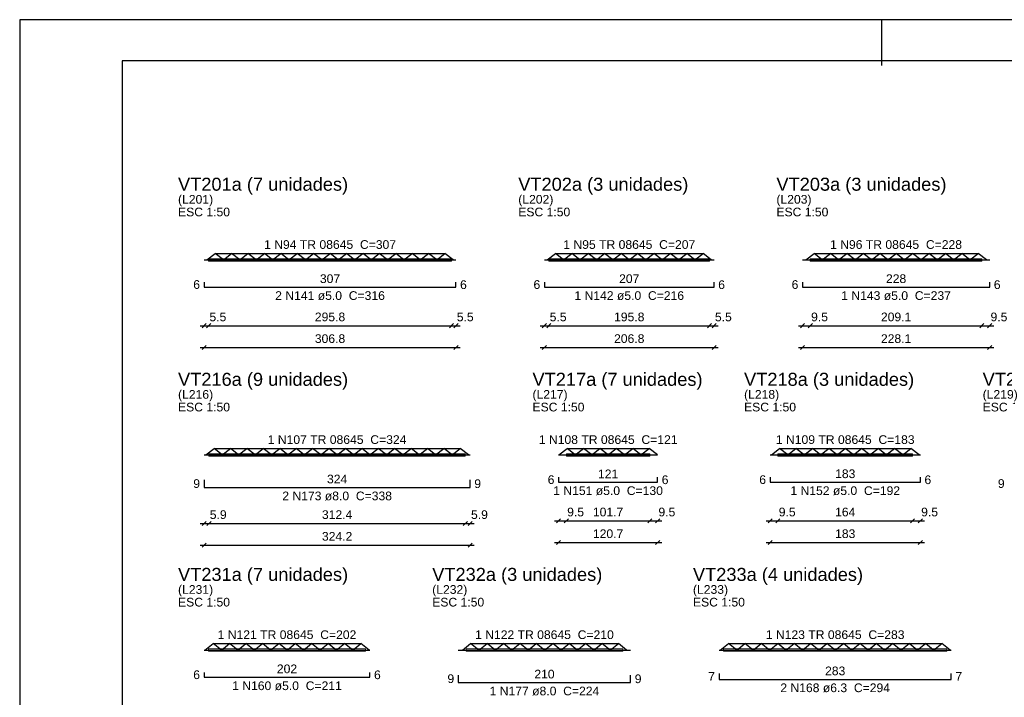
# Model space of a CAD drawing. Header units: millimetres. Extents: x 0 to 119, y 0 to 84.
# Tile 9 of 23: x 0 to 24, y 68 to 84. Entities that reach past the tile are written whole.
import ezdxf

# ---------------------------------------------------------------- set-up
doc = ezdxf.new("R2010")
doc.units = ezdxf.units.MM
doc.header["$MEASUREMENT"] = 0
doc.linetypes.add('NULL', pattern=[0])
doc.layers.get('0').update_dxf_attribs({"lineweight": 18})
for name, color, linetype, lineweight in [('Descrição da armadura', 7, 'Continuous', 0), ('DT-Armadura positiva', 2, 'Continuous', 30), ('DT-Cotas', 9, 'Continuous', 5), ('DT-Forma', 5, 'Continuous', 5), ('DT-Título', 3, 'Continuous', 20), ('Textos armaduras', 7, 'Continuous', 0)]:
    doc.layers.add(name, color=color, linetype=linetype, lineweight=lineweight)
doc.layers.add('SEDUC_MARF', color=1, linetype='Continuous')
doc.layers.add('SEDUC_MARGG', color=7, linetype='Continuous')
doc.styles.add('Arial', font='txt')
doc.dimstyles.new('UM_50.000000', dxfattribs={"dimtxt": 0.18, "dimasz": 0.1, "dimexe": 0.1, "dimexo": 0.2, "dimgap": 0, "dimtad": 1, "dimtih": 1, "dimtoh": 1, "dimdec": 1, "dimlfac": 50, "dimzin": 0, "dimdsep": 46, "dimtxsty": 'Standard', "dimcen": 0.09, "dimdle": 0.1, "dimadec": 1, "dimazin": 2, "dimtfac": 1, "dimtdec": 4, "dimtofl": 0, "dimtmove": 0, "dimatfit": 3, "dimfxl": 1, "dimtolj": 1, "dimarcsym": 0})

# ---------------------------------------------------------------- blocks, each defined once
blk = doc.blocks.new('_Oblique')
at = {"color": 0, "linetype": 'ByBlock', "lineweight": -2}
blk.add_line((-0.5, -0.5), (0.5, 0.5), dxfattribs=at)
blk = doc.blocks.new('*D6')
at = {"layer": 'Defpoints', "color": 0}
for p in [(4.494, 76.114), (10.631, 76.114), (10.631, 76.114)]:
    blk.add_point(p, dxfattribs=at)
at = {"layer": 'DT-Cotas', "color": 0, "lineweight": -2}
blk.add_line((4.394, 76.114), (10.731, 76.114), dxfattribs=at)
at = {"layer": 'DT-Cotas', "color": 0, "lineweight": -2, "xscale": 0.1, "yscale": 0.1, "zscale": 0.1, "rotation": 180}
blk.add_blockref('_Oblique', (4.494, 76.114), dxfattribs=at)
at = {"layer": 'DT-Cotas', "color": 0, "lineweight": -2, "xscale": 0.1, "yscale": 0.1, "zscale": 0.1}
blk.add_blockref('_Oblique', (10.631, 76.114), dxfattribs=at)
at = {"layer": 'DT-Cotas', "color": 7, "insert": (7.562, 76.326), "char_height": 0.2118, "attachment_point": 5, "rotation": 0.0057, "style": 'Arial'}
blk.add_mtext('\\A1;306.8', dxfattribs=at)
blk = doc.blocks.new('*D7')
at = {"layer": 'Defpoints', "color": 0}
for p in [(4.494, 76.643), (4.604, 76.643), (4.604, 76.643)]:
    blk.add_point(p, dxfattribs=at)
at = {"layer": 'DT-Cotas', "color": 0, "lineweight": -2}
blk.add_line((4.394, 76.643), (4.704, 76.643), dxfattribs=at)
at = {"layer": 'DT-Cotas', "color": 0, "lineweight": -2, "xscale": 0.1, "yscale": 0.1, "zscale": 0.1, "rotation": 180}
blk.add_blockref('_Oblique', (4.494, 76.643), dxfattribs=at)
at = {"layer": 'DT-Cotas', "color": 0, "lineweight": -2, "xscale": 0.1, "yscale": 0.1, "zscale": 0.1}
blk.add_blockref('_Oblique', (4.604, 76.643), dxfattribs=at)
at = {"layer": 'DT-Cotas', "color": 7, "insert": (4.829, 76.855), "char_height": 0.2118, "attachment_point": 5, "rotation": 0.0057, "style": 'Arial'}
blk.add_mtext('\\A1;5.5', dxfattribs=at)
blk = doc.blocks.new('*D8')
at = {"layer": 'Defpoints', "color": 0}
for p in [(4.604, 76.643), (10.521, 76.643), (10.521, 76.643)]:
    blk.add_point(p, dxfattribs=at)
at = {"layer": 'DT-Cotas', "color": 0, "lineweight": -2}
blk.add_line((4.504, 76.643), (10.621, 76.643), dxfattribs=at)
at = {"layer": 'DT-Cotas', "color": 0, "lineweight": -2, "xscale": 0.1, "yscale": 0.1, "zscale": 0.1, "rotation": 180}
blk.add_blockref('_Oblique', (4.604, 76.643), dxfattribs=at)
at = {"layer": 'DT-Cotas', "color": 0, "lineweight": -2, "xscale": 0.1, "yscale": 0.1, "zscale": 0.1}
blk.add_blockref('_Oblique', (10.521, 76.643), dxfattribs=at)
at = {"layer": 'DT-Cotas', "color": 7, "insert": (7.562, 76.855), "char_height": 0.2118, "attachment_point": 5, "rotation": 0.0057, "style": 'Arial'}
blk.add_mtext('\\A1;295.8', dxfattribs=at)
blk = doc.blocks.new('*D9')
at = {"layer": 'Defpoints', "color": 0}
for p in [(10.521, 76.643), (10.631, 76.643), (10.631, 76.643)]:
    blk.add_point(p, dxfattribs=at)
at = {"layer": 'DT-Cotas', "color": 0, "lineweight": -2}
blk.add_line((10.421, 76.643), (10.731, 76.643), dxfattribs=at)
at = {"layer": 'DT-Cotas', "color": 0, "lineweight": -2, "xscale": 0.1, "yscale": 0.1, "zscale": 0.1, "rotation": 180}
blk.add_blockref('_Oblique', (10.521, 76.643), dxfattribs=at)
at = {"layer": 'DT-Cotas', "color": 0, "lineweight": -2, "xscale": 0.1, "yscale": 0.1, "zscale": 0.1}
blk.add_blockref('_Oblique', (10.631, 76.643), dxfattribs=at)
at = {"layer": 'DT-Cotas', "color": 7, "insert": (10.856, 76.855), "char_height": 0.2118, "attachment_point": 5, "rotation": 0.0057, "style": 'Arial'}
blk.add_mtext('\\A1;5.5', dxfattribs=at)
blk = doc.blocks.new('*D10')
at = {"layer": 'Defpoints', "color": 0}
for p in [(12.784, 76.114), (16.921, 76.114), (16.921, 76.114)]:
    blk.add_point(p, dxfattribs=at)
at = {"layer": 'DT-Cotas', "color": 0, "lineweight": -2}
blk.add_line((12.684, 76.114), (17.021, 76.114), dxfattribs=at)
at = {"layer": 'DT-Cotas', "color": 0, "lineweight": -2, "xscale": 0.1, "yscale": 0.1, "zscale": 0.1, "rotation": 180}
blk.add_blockref('_Oblique', (12.784, 76.114), dxfattribs=at)
at = {"layer": 'DT-Cotas', "color": 0, "lineweight": -2, "xscale": 0.1, "yscale": 0.1, "zscale": 0.1}
blk.add_blockref('_Oblique', (16.921, 76.114), dxfattribs=at)
at = {"layer": 'DT-Cotas', "color": 7, "insert": (14.853, 76.326), "char_height": 0.2118, "attachment_point": 5, "rotation": 0.0057, "style": 'Arial'}
blk.add_mtext('\\A1;206.8', dxfattribs=at)
blk = doc.blocks.new('*D11')
at = {"layer": 'Defpoints', "color": 0}
for p in [(12.784, 76.643), (12.894, 76.643), (12.894, 76.643)]:
    blk.add_point(p, dxfattribs=at)
at = {"layer": 'DT-Cotas', "color": 0, "lineweight": -2}
blk.add_line((12.684, 76.643), (12.994, 76.643), dxfattribs=at)
at = {"layer": 'DT-Cotas', "color": 0, "lineweight": -2, "xscale": 0.1, "yscale": 0.1, "zscale": 0.1, "rotation": 180}
blk.add_blockref('_Oblique', (12.784, 76.643), dxfattribs=at)
at = {"layer": 'DT-Cotas', "color": 0, "lineweight": -2, "xscale": 0.1, "yscale": 0.1, "zscale": 0.1}
blk.add_blockref('_Oblique', (12.894, 76.643), dxfattribs=at)
at = {"layer": 'DT-Cotas', "color": 7, "insert": (13.12, 76.855), "char_height": 0.2118, "attachment_point": 5, "rotation": 0.0057, "style": 'Arial'}
blk.add_mtext('\\A1;5.5', dxfattribs=at)
blk = doc.blocks.new('*D12')
at = {"layer": 'Defpoints', "color": 0}
for p in [(12.894, 76.643), (16.811, 76.643), (16.811, 76.643)]:
    blk.add_point(p, dxfattribs=at)
at = {"layer": 'DT-Cotas', "color": 0, "lineweight": -2}
blk.add_line((12.794, 76.643), (16.911, 76.643), dxfattribs=at)
at = {"layer": 'DT-Cotas', "color": 0, "lineweight": -2, "xscale": 0.1, "yscale": 0.1, "zscale": 0.1, "rotation": 180}
blk.add_blockref('_Oblique', (12.894, 76.643), dxfattribs=at)
at = {"layer": 'DT-Cotas', "color": 0, "lineweight": -2, "xscale": 0.1, "yscale": 0.1, "zscale": 0.1}
blk.add_blockref('_Oblique', (16.811, 76.643), dxfattribs=at)
at = {"layer": 'DT-Cotas', "color": 7, "insert": (14.853, 76.855), "char_height": 0.2118, "attachment_point": 5, "rotation": 0.0057, "style": 'Arial'}
blk.add_mtext('\\A1;195.8', dxfattribs=at)
blk = doc.blocks.new('*D13')
at = {"layer": 'Defpoints', "color": 0}
for p in [(16.811, 76.643), (16.921, 76.643), (16.921, 76.643)]:
    blk.add_point(p, dxfattribs=at)
at = {"layer": 'DT-Cotas', "color": 0, "lineweight": -2}
blk.add_line((16.711, 76.643), (17.021, 76.643), dxfattribs=at)
at = {"layer": 'DT-Cotas', "color": 0, "lineweight": -2, "xscale": 0.1, "yscale": 0.1, "zscale": 0.1, "rotation": 180}
blk.add_blockref('_Oblique', (16.811, 76.643), dxfattribs=at)
at = {"layer": 'DT-Cotas', "color": 0, "lineweight": -2, "xscale": 0.1, "yscale": 0.1, "zscale": 0.1}
blk.add_blockref('_Oblique', (16.921, 76.643), dxfattribs=at)
at = {"layer": 'DT-Cotas', "color": 7, "insert": (17.147, 76.855), "char_height": 0.2118, "attachment_point": 5, "rotation": 0.0057, "style": 'Arial'}
blk.add_mtext('\\A1;5.5', dxfattribs=at)
blk = doc.blocks.new('*D14')
at = {"layer": 'Defpoints', "color": 0}
for p in [(19.075, 76.114), (23.636, 76.114), (23.636, 76.114)]:
    blk.add_point(p, dxfattribs=at)
at = {"layer": 'DT-Cotas', "color": 0, "lineweight": -2}
blk.add_line((18.975, 76.114), (23.736, 76.114), dxfattribs=at)
at = {"layer": 'DT-Cotas', "color": 0, "lineweight": -2, "xscale": 0.1, "yscale": 0.1, "zscale": 0.1, "rotation": 180}
blk.add_blockref('_Oblique', (19.075, 76.114), dxfattribs=at)
at = {"layer": 'DT-Cotas', "color": 0, "lineweight": -2, "xscale": 0.1, "yscale": 0.1, "zscale": 0.1}
blk.add_blockref('_Oblique', (23.636, 76.114), dxfattribs=at)
at = {"layer": 'DT-Cotas', "color": 7, "insert": (21.356, 76.326), "char_height": 0.2118, "attachment_point": 5, "rotation": 0.0057, "style": 'Arial'}
blk.add_mtext('\\A1;228.1', dxfattribs=at)
blk = doc.blocks.new('*D15')
at = {"layer": 'Defpoints', "color": 0}
for p in [(19.075, 76.643), (19.265, 76.643), (19.265, 76.643)]:
    blk.add_point(p, dxfattribs=at)
at = {"layer": 'DT-Cotas', "color": 0, "lineweight": -2}
blk.add_line((18.975, 76.643), (19.365, 76.643), dxfattribs=at)
at = {"layer": 'DT-Cotas', "color": 0, "lineweight": -2, "xscale": 0.1, "yscale": 0.1, "zscale": 0.1, "rotation": 180}
blk.add_blockref('_Oblique', (19.075, 76.643), dxfattribs=at)
at = {"layer": 'DT-Cotas', "color": 0, "lineweight": -2, "xscale": 0.1, "yscale": 0.1, "zscale": 0.1}
blk.add_blockref('_Oblique', (19.265, 76.643), dxfattribs=at)
at = {"layer": 'DT-Cotas', "color": 7, "insert": (19.49, 76.855), "char_height": 0.2118, "attachment_point": 5, "rotation": 0.0057, "style": 'Arial'}
blk.add_mtext('\\A1;9.5', dxfattribs=at)
blk = doc.blocks.new('*D16')
at = {"layer": 'Defpoints', "color": 0}
for p in [(19.265, 76.643), (23.446, 76.643), (23.446, 76.643)]:
    blk.add_point(p, dxfattribs=at)
at = {"layer": 'DT-Cotas', "color": 0, "lineweight": -2}
blk.add_line((19.165, 76.643), (23.546, 76.643), dxfattribs=at)
at = {"layer": 'DT-Cotas', "color": 0, "lineweight": -2, "xscale": 0.1, "yscale": 0.1, "zscale": 0.1, "rotation": 180}
blk.add_blockref('_Oblique', (19.265, 76.643), dxfattribs=at)
at = {"layer": 'DT-Cotas', "color": 0, "lineweight": -2, "xscale": 0.1, "yscale": 0.1, "zscale": 0.1}
blk.add_blockref('_Oblique', (23.446, 76.643), dxfattribs=at)
at = {"layer": 'DT-Cotas', "color": 7, "insert": (21.356, 76.855), "char_height": 0.2118, "attachment_point": 5, "rotation": 0.0057, "style": 'Arial'}
blk.add_mtext('\\A1;209.1', dxfattribs=at)
blk = doc.blocks.new('*D17')
at = {"layer": 'Defpoints', "color": 0}
for p in [(23.446, 76.643), (23.636, 76.643), (23.636, 76.643)]:
    blk.add_point(p, dxfattribs=at)
at = {"layer": 'DT-Cotas', "color": 0, "lineweight": -2}
blk.add_line((23.346, 76.643), (23.736, 76.643), dxfattribs=at)
at = {"layer": 'DT-Cotas', "color": 0, "lineweight": -2, "xscale": 0.1, "yscale": 0.1, "zscale": 0.1, "rotation": 180}
blk.add_blockref('_Oblique', (23.446, 76.643), dxfattribs=at)
at = {"layer": 'DT-Cotas', "color": 0, "lineweight": -2, "xscale": 0.1, "yscale": 0.1, "zscale": 0.1}
blk.add_blockref('_Oblique', (23.636, 76.643), dxfattribs=at)
at = {"layer": 'DT-Cotas', "color": 7, "insert": (23.862, 76.855), "char_height": 0.2118, "attachment_point": 5, "rotation": 0.0057, "style": 'Arial'}
blk.add_mtext('\\A1;9.5', dxfattribs=at)
blk = doc.blocks.new('*D70')
at = {"layer": 'Defpoints', "color": 0}
for p in [(4.494, 71.296), (10.977, 71.296), (10.977, 71.296)]:
    blk.add_point(p, dxfattribs=at)
at = {"layer": 'DT-Cotas', "color": 0, "lineweight": -2}
blk.add_line((4.394, 71.296), (11.077, 71.296), dxfattribs=at)
at = {"layer": 'DT-Cotas', "color": 0, "lineweight": -2, "xscale": 0.1, "yscale": 0.1, "zscale": 0.1, "rotation": 180}
blk.add_blockref('_Oblique', (4.494, 71.296), dxfattribs=at)
at = {"layer": 'DT-Cotas', "color": 0, "lineweight": -2, "xscale": 0.1, "yscale": 0.1, "zscale": 0.1}
blk.add_blockref('_Oblique', (10.977, 71.296), dxfattribs=at)
at = {"layer": 'DT-Cotas', "color": 7, "insert": (7.735, 71.508), "char_height": 0.2118, "attachment_point": 5, "rotation": 0.0057, "style": 'Arial'}
blk.add_mtext('\\A1;324.2', dxfattribs=at)
blk = doc.blocks.new('*D71')
at = {"layer": 'Defpoints', "color": 0}
for p in [(4.494, 71.825), (4.612, 71.825), (4.612, 71.825)]:
    blk.add_point(p, dxfattribs=at)
at = {"layer": 'DT-Cotas', "color": 0, "lineweight": -2}
blk.add_line((4.394, 71.825), (4.712, 71.825), dxfattribs=at)
at = {"layer": 'DT-Cotas', "color": 0, "lineweight": -2, "xscale": 0.1, "yscale": 0.1, "zscale": 0.1, "rotation": 180}
blk.add_blockref('_Oblique', (4.494, 71.825), dxfattribs=at)
at = {"layer": 'DT-Cotas', "color": 0, "lineweight": -2, "xscale": 0.1, "yscale": 0.1, "zscale": 0.1}
blk.add_blockref('_Oblique', (4.612, 71.825), dxfattribs=at)
at = {"layer": 'DT-Cotas', "color": 7, "insert": (4.837, 72.037), "char_height": 0.2118, "attachment_point": 5, "rotation": 0.0057, "style": 'Arial'}
blk.add_mtext('\\A1;5.9', dxfattribs=at)
blk = doc.blocks.new('*D72')
at = {"layer": 'Defpoints', "color": 0}
for p in [(4.612, 71.825), (10.859, 71.825), (10.859, 71.825)]:
    blk.add_point(p, dxfattribs=at)
at = {"layer": 'DT-Cotas', "color": 0, "lineweight": -2}
blk.add_line((4.512, 71.825), (10.959, 71.825), dxfattribs=at)
at = {"layer": 'DT-Cotas', "color": 0, "lineweight": -2, "xscale": 0.1, "yscale": 0.1, "zscale": 0.1, "rotation": 180}
blk.add_blockref('_Oblique', (4.612, 71.825), dxfattribs=at)
at = {"layer": 'DT-Cotas', "color": 0, "lineweight": -2, "xscale": 0.1, "yscale": 0.1, "zscale": 0.1}
blk.add_blockref('_Oblique', (10.859, 71.825), dxfattribs=at)
at = {"layer": 'DT-Cotas', "color": 7, "insert": (7.735, 72.037), "char_height": 0.2118, "attachment_point": 5, "rotation": 0.0057, "style": 'Arial'}
blk.add_mtext('\\A1;312.4', dxfattribs=at)
blk = doc.blocks.new('*D73')
at = {"layer": 'Defpoints', "color": 0}
for p in [(10.859, 71.825), (10.977, 71.825), (10.977, 71.825)]:
    blk.add_point(p, dxfattribs=at)
at = {"layer": 'DT-Cotas', "color": 0, "lineweight": -2}
blk.add_line((10.759, 71.825), (11.077, 71.825), dxfattribs=at)
at = {"layer": 'DT-Cotas', "color": 0, "lineweight": -2, "xscale": 0.1, "yscale": 0.1, "zscale": 0.1, "rotation": 180}
blk.add_blockref('_Oblique', (10.859, 71.825), dxfattribs=at)
at = {"layer": 'DT-Cotas', "color": 0, "lineweight": -2, "xscale": 0.1, "yscale": 0.1, "zscale": 0.1}
blk.add_blockref('_Oblique', (10.977, 71.825), dxfattribs=at)
at = {"layer": 'DT-Cotas', "color": 7, "insert": (11.203, 72.037), "char_height": 0.2118, "attachment_point": 5, "rotation": 0.0057, "style": 'Arial'}
blk.add_mtext('\\A1;5.9', dxfattribs=at)
blk = doc.blocks.new('*D74')
at = {"layer": 'Defpoints', "color": 0}
for p in [(13.131, 71.36), (15.545, 71.36), (15.545, 71.36)]:
    blk.add_point(p, dxfattribs=at)
at = {"layer": 'DT-Cotas', "color": 0, "lineweight": -2}
blk.add_line((13.031, 71.36), (15.645, 71.36), dxfattribs=at)
at = {"layer": 'DT-Cotas', "color": 0, "lineweight": -2, "xscale": 0.1, "yscale": 0.1, "zscale": 0.1, "rotation": 180}
blk.add_blockref('_Oblique', (13.131, 71.36), dxfattribs=at)
at = {"layer": 'DT-Cotas', "color": 0, "lineweight": -2, "xscale": 0.1, "yscale": 0.1, "zscale": 0.1}
blk.add_blockref('_Oblique', (15.545, 71.36), dxfattribs=at)
at = {"layer": 'DT-Cotas', "color": 7, "insert": (14.338, 71.572), "char_height": 0.2118, "attachment_point": 5, "rotation": 0.0057, "style": 'Arial'}
blk.add_mtext('\\A1;120.7', dxfattribs=at)
blk = doc.blocks.new('*D75')
at = {"layer": 'Defpoints', "color": 0}
for p in [(13.131, 71.889), (13.321, 71.889), (13.321, 71.889)]:
    blk.add_point(p, dxfattribs=at)
at = {"layer": 'DT-Cotas', "color": 0, "lineweight": -2}
blk.add_line((13.031, 71.889), (13.421, 71.889), dxfattribs=at)
at = {"layer": 'DT-Cotas', "color": 0, "lineweight": -2, "xscale": 0.1, "yscale": 0.1, "zscale": 0.1, "rotation": 180}
blk.add_blockref('_Oblique', (13.131, 71.889), dxfattribs=at)
at = {"layer": 'DT-Cotas', "color": 0, "lineweight": -2, "xscale": 0.1, "yscale": 0.1, "zscale": 0.1}
blk.add_blockref('_Oblique', (13.321, 71.889), dxfattribs=at)
at = {"layer": 'DT-Cotas', "color": 7, "insert": (13.546, 72.101), "char_height": 0.2118, "attachment_point": 5, "rotation": 0.0057, "style": 'Arial'}
blk.add_mtext('\\A1;9.5', dxfattribs=at)
blk = doc.blocks.new('*D76')
at = {"layer": 'Defpoints', "color": 0}
for p in [(13.321, 71.889), (15.355, 71.889), (15.355, 71.889)]:
    blk.add_point(p, dxfattribs=at)
at = {"layer": 'DT-Cotas', "color": 0, "lineweight": -2}
blk.add_line((13.221, 71.889), (15.455, 71.889), dxfattribs=at)
at = {"layer": 'DT-Cotas', "color": 0, "lineweight": -2, "xscale": 0.1, "yscale": 0.1, "zscale": 0.1, "rotation": 180}
blk.add_blockref('_Oblique', (13.321, 71.889), dxfattribs=at)
at = {"layer": 'DT-Cotas', "color": 0, "lineweight": -2, "xscale": 0.1, "yscale": 0.1, "zscale": 0.1}
blk.add_blockref('_Oblique', (15.355, 71.889), dxfattribs=at)
at = {"layer": 'DT-Cotas', "color": 7, "insert": (14.338, 72.101), "char_height": 0.2118, "attachment_point": 5, "rotation": 0.0057, "style": 'Arial'}
blk.add_mtext('\\A1;101.7', dxfattribs=at)
blk = doc.blocks.new('*D77')
at = {"layer": 'Defpoints', "color": 0}
for p in [(15.355, 71.889), (15.545, 71.889), (15.545, 71.889)]:
    blk.add_point(p, dxfattribs=at)
at = {"layer": 'DT-Cotas', "color": 0, "lineweight": -2}
blk.add_line((15.255, 71.889), (15.645, 71.889), dxfattribs=at)
at = {"layer": 'DT-Cotas', "color": 0, "lineweight": -2, "xscale": 0.1, "yscale": 0.1, "zscale": 0.1, "rotation": 180}
blk.add_blockref('_Oblique', (15.355, 71.889), dxfattribs=at)
at = {"layer": 'DT-Cotas', "color": 0, "lineweight": -2, "xscale": 0.1, "yscale": 0.1, "zscale": 0.1}
blk.add_blockref('_Oblique', (15.545, 71.889), dxfattribs=at)
at = {"layer": 'DT-Cotas', "color": 7, "insert": (15.77, 72.101), "char_height": 0.2118, "attachment_point": 5, "rotation": 0.0057, "style": 'Arial'}
blk.add_mtext('\\A1;9.5', dxfattribs=at)
blk = doc.blocks.new('*D78')
at = {"layer": 'Defpoints', "color": 0}
for p in [(18.286, 71.36), (21.947, 71.36), (21.947, 71.36)]:
    blk.add_point(p, dxfattribs=at)
at = {"layer": 'DT-Cotas', "color": 0, "lineweight": -2}
blk.add_line((18.186, 71.36), (22.047, 71.36), dxfattribs=at)
at = {"layer": 'DT-Cotas', "color": 0, "lineweight": -2, "xscale": 0.1, "yscale": 0.1, "zscale": 0.1, "rotation": 180}
blk.add_blockref('_Oblique', (18.286, 71.36), dxfattribs=at)
at = {"layer": 'DT-Cotas', "color": 0, "lineweight": -2, "xscale": 0.1, "yscale": 0.1, "zscale": 0.1}
blk.add_blockref('_Oblique', (21.947, 71.36), dxfattribs=at)
at = {"layer": 'DT-Cotas', "color": 7, "insert": (20.116, 71.572), "char_height": 0.2118, "attachment_point": 5, "rotation": 0.0057, "style": 'Arial'}
blk.add_mtext('\\A1;183', dxfattribs=at)
blk = doc.blocks.new('*D79')
at = {"layer": 'Defpoints', "color": 0}
for p in [(18.286, 71.889), (18.476, 71.889), (18.476, 71.889)]:
    blk.add_point(p, dxfattribs=at)
at = {"layer": 'DT-Cotas', "color": 0, "lineweight": -2}
blk.add_line((18.186, 71.889), (18.576, 71.889), dxfattribs=at)
at = {"layer": 'DT-Cotas', "color": 0, "lineweight": -2, "xscale": 0.1, "yscale": 0.1, "zscale": 0.1, "rotation": 180}
blk.add_blockref('_Oblique', (18.286, 71.889), dxfattribs=at)
at = {"layer": 'DT-Cotas', "color": 0, "lineweight": -2, "xscale": 0.1, "yscale": 0.1, "zscale": 0.1}
blk.add_blockref('_Oblique', (18.476, 71.889), dxfattribs=at)
at = {"layer": 'DT-Cotas', "color": 7, "insert": (18.702, 72.101), "char_height": 0.2118, "attachment_point": 5, "rotation": 0.0057, "style": 'Arial'}
blk.add_mtext('\\A1;9.5', dxfattribs=at)
blk = doc.blocks.new('*D80')
at = {"layer": 'Defpoints', "color": 0}
for p in [(18.476, 71.889), (21.757, 71.889), (21.757, 71.889)]:
    blk.add_point(p, dxfattribs=at)
at = {"layer": 'DT-Cotas', "color": 0, "lineweight": -2}
blk.add_line((18.376, 71.889), (21.857, 71.889), dxfattribs=at)
at = {"layer": 'DT-Cotas', "color": 0, "lineweight": -2, "xscale": 0.1, "yscale": 0.1, "zscale": 0.1, "rotation": 180}
blk.add_blockref('_Oblique', (18.476, 71.889), dxfattribs=at)
at = {"layer": 'DT-Cotas', "color": 0, "lineweight": -2, "xscale": 0.1, "yscale": 0.1, "zscale": 0.1}
blk.add_blockref('_Oblique', (21.757, 71.889), dxfattribs=at)
at = {"layer": 'DT-Cotas', "color": 7, "insert": (20.116, 72.101), "char_height": 0.2118, "attachment_point": 5, "rotation": 0.0057, "style": 'Arial'}
blk.add_mtext('\\A1;164', dxfattribs=at)
blk = doc.blocks.new('*D81')
at = {"layer": 'Defpoints', "color": 0}
for p in [(21.757, 71.889), (21.947, 71.889), (21.947, 71.889)]:
    blk.add_point(p, dxfattribs=at)
at = {"layer": 'DT-Cotas', "color": 0, "lineweight": -2}
blk.add_line((21.657, 71.889), (22.047, 71.889), dxfattribs=at)
at = {"layer": 'DT-Cotas', "color": 0, "lineweight": -2, "xscale": 0.1, "yscale": 0.1, "zscale": 0.1, "rotation": 180}
blk.add_blockref('_Oblique', (21.757, 71.889), dxfattribs=at)
at = {"layer": 'DT-Cotas', "color": 0, "lineweight": -2, "xscale": 0.1, "yscale": 0.1, "zscale": 0.1}
blk.add_blockref('_Oblique', (21.947, 71.889), dxfattribs=at)
at = {"layer": 'DT-Cotas', "color": 7, "insert": (22.172, 72.101), "char_height": 0.2118, "attachment_point": 5, "rotation": 0.0057, "style": 'Arial'}
blk.add_mtext('\\A1;9.5', dxfattribs=at)

msp = doc.modelspace()

# ---------------------------------------------------------------- linework, layer by layer
at = {"layer": 'DT-Armadura positiva'}
for p, q in [((4.4937, 78.246), (10.6307, 78.246)), ((4.5622, 78.246), (4.7622, 78.406)), ((4.9622, 78.246), (4.7622, 78.406)), ((4.7622, 78.406), (10.3622, 78.406)), ((4.9622, 78.246), (5.1622, 78.406)), ((5.3622, 78.246), (5.1622, 78.406)), ((5.3622, 78.246), (5.5622, 78.406)), ((5.7622, 78.246), (5.5622, 78.406)), ((5.7622, 78.246), (5.9622, 78.406)), ((6.1622, 78.246), (5.9622, 78.406)), ((6.1622, 78.246), (6.3622, 78.406)), ((6.5622, 78.246), (6.3622, 78.406)), ((6.5622, 78.246), (6.7622, 78.406)), ((6.9622, 78.246), (6.7622, 78.406)), ((6.9622, 78.246), (7.1622, 78.406)), ((7.3622, 78.246), (7.1622, 78.406)), ((7.3622, 78.246), (7.5622, 78.406)), ((7.7622, 78.246), (7.5622, 78.406)), ((7.7622, 78.246), (7.9622, 78.406)), ((8.1622, 78.246), (7.9622, 78.406)), ((8.1622, 78.246), (8.3622, 78.406)), ((8.5622, 78.246), (8.3622, 78.406)), ((8.5622, 78.246), (8.7622, 78.406)), ((8.9622, 78.246), (8.7622, 78.406)), ((8.9622, 78.246), (9.1622, 78.406)), ((9.3622, 78.246), (9.1622, 78.406)), ((9.3622, 78.246), (9.5622, 78.406)), ((9.7622, 78.246), (9.5622, 78.406)), ((9.7622, 78.246), (9.9622, 78.406)), ((10.1622, 78.246), (9.9622, 78.406)), ((10.1622, 78.246), (10.3622, 78.406)), ((10.5622, 78.246), (10.3622, 78.406)), ((12.7844, 78.246), (16.921, 78.246)), ((12.8527, 78.246), (13.0527, 78.406)), ((13.2527, 78.246), (13.0527, 78.406)), ((13.0527, 78.406), (16.6527, 78.406)), ((13.2527, 78.246), (13.4527, 78.406)), ((13.6527, 78.246), (13.4527, 78.406)), ((13.6527, 78.246), (13.8527, 78.406)), ((14.0527, 78.246), (13.8527, 78.406)), ((14.0527, 78.246), (14.2527, 78.406)), ((14.4527, 78.246), (14.2527, 78.406)), ((14.4527, 78.246), (14.6527, 78.406)), ((14.8527, 78.246), (14.6527, 78.406)), ((14.8527, 78.246), (15.0527, 78.406)), ((15.2527, 78.246), (15.0527, 78.406)), ((15.2527, 78.246), (15.4527, 78.406)), ((15.6527, 78.246), (15.4527, 78.406)), ((15.6527, 78.246), (15.8527, 78.406)), ((16.0527, 78.246), (15.8527, 78.406)), ((16.0527, 78.246), (16.2527, 78.406)), ((16.4527, 78.246), (16.2527, 78.406)), ((16.4527, 78.246), (16.6527, 78.406)), ((16.8527, 78.246), (16.6527, 78.406)), ((19.0746, 78.246), (23.6364, 78.246)), ((19.1555, 78.246), (19.3555, 78.406)), ((19.5555, 78.246), (19.3555, 78.406)), ((19.3555, 78.406), (23.3555, 78.406)), ((19.5555, 78.246), (19.7555, 78.406)), ((19.9555, 78.246), (19.7555, 78.406)), ((19.9555, 78.246), (20.1555, 78.406)), ((20.3555, 78.246), (20.1555, 78.406)), ((20.3555, 78.246), (20.5555, 78.406)), ((20.7555, 78.246), (20.5555, 78.406)), ((20.7555, 78.246), (20.9555, 78.406)), ((21.1555, 78.246), (20.9555, 78.406)), ((21.1555, 78.246), (21.3555, 78.406)), ((21.5555, 78.246), (21.3555, 78.406)), ((21.5555, 78.246), (21.7555, 78.406)), ((21.9555, 78.246), (21.7555, 78.406)), ((21.9555, 78.246), (22.1555, 78.406)), ((22.3555, 78.246), (22.1555, 78.406)), ((22.3555, 78.246), (22.5555, 78.406)), ((22.7555, 78.246), (22.5555, 78.406)), ((22.7555, 78.246), (22.9555, 78.406)), ((23.1555, 78.246), (22.9555, 78.406)), ((23.1555, 78.246), (23.3555, 78.406)), ((23.5555, 78.246), (23.3555, 78.406)), ((4.4937, 73.4918), (10.977, 73.4918)), ((4.5354, 73.4918), (4.7354, 73.6518)), ((4.9354, 73.4918), (4.7354, 73.6518)), ((4.7354, 73.6518), (10.7354, 73.6518)), ((4.9354, 73.4918), (5.1354, 73.6518)), ((5.3354, 73.4918), (5.1354, 73.6518)), ((5.3354, 73.4918), (5.5354, 73.6518)), ((5.7354, 73.4918), (5.5354, 73.6518)), ((5.7354, 73.4918), (5.9354, 73.6518)), ((6.1354, 73.4918), (5.9354, 73.6518)), ((6.1354, 73.4918), (6.3354, 73.6518)), ((6.5354, 73.4918), (6.3354, 73.6518)), ((6.5354, 73.4918), (6.7354, 73.6518)), ((6.9354, 73.4918), (6.7354, 73.6518)), ((6.9354, 73.4918), (7.1354, 73.6518)), ((7.3354, 73.4918), (7.1354, 73.6518)), ((7.3354, 73.4918), (7.5354, 73.6518)), ((7.7354, 73.4918), (7.5354, 73.6518)), ((7.7354, 73.4918), (7.9354, 73.6518)), ((8.1354, 73.4918), (7.9354, 73.6518)), ((8.1354, 73.4918), (8.3354, 73.6518)), ((8.5354, 73.4918), (8.3354, 73.6518)), ((8.5354, 73.4918), (8.7354, 73.6518)), ((8.9354, 73.4918), (8.7354, 73.6518)), ((8.9354, 73.4918), (9.1354, 73.6518)), ((9.3354, 73.4918), (9.1354, 73.6518)), ((9.3354, 73.4918), (9.5354, 73.6518)), ((9.7354, 73.4918), (9.5354, 73.6518)), ((9.7354, 73.4918), (9.9354, 73.6518)), ((10.1354, 73.4918), (9.9354, 73.6518)), ((10.1354, 73.4918), (10.3354, 73.6518)), ((10.5354, 73.4918), (10.3354, 73.6518)), ((10.5354, 73.4918), (10.7354, 73.6518)), ((10.9354, 73.4918), (10.7354, 73.6518)), ((13.1307, 73.4918), (15.5449, 73.4918)), ((13.1378, 73.4918), (13.3378, 73.6518)), ((13.5378, 73.4918), (13.3378, 73.6518)), ((13.3378, 73.6518), (15.3378, 73.6518)), ((13.5378, 73.4918), (13.7378, 73.6518)), ((13.9378, 73.4918), (13.7378, 73.6518)), ((13.9378, 73.4918), (14.1378, 73.6518)), ((14.3378, 73.4918), (14.1378, 73.6518)), ((14.3378, 73.4918), (14.5378, 73.6518)), ((14.7378, 73.4918), (14.5378, 73.6518)), ((14.7378, 73.4918), (14.9378, 73.6518)), ((15.1378, 73.4918), (14.9378, 73.6518)), ((15.1378, 73.4918), (15.3378, 73.6518)), ((15.5378, 73.4918), (15.3378, 73.6518)), ((18.2863, 73.4918), (21.9465, 73.4918)), ((18.3164, 73.4918), (18.5164, 73.6518)), ((18.7164, 73.4918), (18.5164, 73.6518)), ((18.5164, 73.6518), (21.7164, 73.6518)), ((18.7164, 73.4918), (18.9164, 73.6518)), ((19.1164, 73.4918), (18.9164, 73.6518)), ((19.1164, 73.4918), (19.3164, 73.6518)), ((19.5164, 73.4918), (19.3164, 73.6518)), ((19.5164, 73.4918), (19.7164, 73.6518)), ((19.9164, 73.4918), (19.7164, 73.6518)), ((19.9164, 73.4918), (20.1164, 73.6518)), ((20.3164, 73.4918), (20.1164, 73.6518)), ((20.3164, 73.4918), (20.5164, 73.6518)), ((20.7164, 73.4918), (20.5164, 73.6518)), ((20.7164, 73.4918), (20.9164, 73.6518)), ((21.1164, 73.4918), (20.9164, 73.6518)), ((21.1164, 73.4918), (21.3164, 73.6518)), ((21.5164, 73.4918), (21.3164, 73.6518)), ((21.5164, 73.4918), (21.7164, 73.6518)), ((21.9164, 73.4918), (21.7164, 73.6518)), ((4.5137, 68.7376), (4.7137, 68.8976)), ((4.9137, 68.7376), (4.7137, 68.8976)), ((4.7137, 68.8976), (8.3137, 68.8976)), ((4.9137, 68.7376), (5.1137, 68.8976)), ((5.3137, 68.7376), (5.1137, 68.8976)), ((5.3137, 68.7376), (5.5137, 68.8976)), ((5.7137, 68.7376), (5.5137, 68.8976)), ((5.7137, 68.7376), (5.9137, 68.8976)), ((6.1137, 68.7376), (5.9137, 68.8976)), ((6.1137, 68.7376), (6.3137, 68.8976)), ((6.5137, 68.7376), (6.3137, 68.8976)), ((6.5137, 68.7376), (6.7137, 68.8976)), ((6.9137, 68.7376), (6.7137, 68.8976)), ((6.9137, 68.7376), (7.1137, 68.8976)), ((7.3137, 68.7376), (7.1137, 68.8976)), ((7.3137, 68.7376), (7.5137, 68.8976)), ((7.7137, 68.7376), (7.5137, 68.8976)), ((7.7137, 68.7376), (7.9137, 68.8976)), ((8.1137, 68.7376), (7.9137, 68.8976)), ((8.1137, 68.7376), (8.3137, 68.8976)), ((8.5137, 68.7376), (8.3137, 68.8976)), ((10.7874, 68.7376), (10.9874, 68.8976)), ((11.1874, 68.7376), (10.9874, 68.8976)), ((10.9874, 68.8976), (14.5874, 68.8976)), ((11.1874, 68.7376), (11.3874, 68.8976)), ((11.5874, 68.7376), (11.3874, 68.8976)), ((11.5874, 68.7376), (11.7874, 68.8976)), ((11.9874, 68.7376), (11.7874, 68.8976)), ((11.9874, 68.7376), (12.1874, 68.8976)), ((12.3874, 68.7376), (12.1874, 68.8976)), ((12.3874, 68.7376), (12.5874, 68.8976)), ((12.7874, 68.7376), (12.5874, 68.8976)), ((12.7874, 68.7376), (12.9874, 68.8976)), ((13.1874, 68.7376), (12.9874, 68.8976)), ((13.1874, 68.7376), (13.3874, 68.8976)), ((13.5874, 68.7376), (13.3874, 68.8976)), ((13.5874, 68.7376), (13.7874, 68.8976)), ((13.9874, 68.7376), (13.7874, 68.8976)), ((13.9874, 68.7376), (14.1874, 68.8976)), ((14.3874, 68.7376), (14.1874, 68.8976)), ((14.3874, 68.7376), (14.5874, 68.8976)), ((14.7874, 68.7376), (14.5874, 68.8976)), ((17.071, 68.7376), (17.271, 68.8976)), ((17.471, 68.7376), (17.271, 68.8976)), ((17.271, 68.8976), (22.471, 68.8976)), ((17.471, 68.7376), (17.671, 68.8976)), ((17.871, 68.7376), (17.671, 68.8976)), ((17.871, 68.7376), (18.071, 68.8976)), ((18.271, 68.7376), (18.071, 68.8976)), ((18.271, 68.7376), (18.471, 68.8976)), ((18.671, 68.7376), (18.471, 68.8976)), ((18.671, 68.7376), (18.871, 68.8976)), ((19.071, 68.7376), (18.871, 68.8976)), ((19.071, 68.7376), (19.271, 68.8976)), ((19.471, 68.7376), (19.271, 68.8976)), ((19.471, 68.7376), (19.671, 68.8976)), ((19.871, 68.7376), (19.671, 68.8976)), ((19.871, 68.7376), (20.071, 68.8976)), ((20.271, 68.7376), (20.071, 68.8976)), ((20.271, 68.7376), (20.471, 68.8976)), ((20.671, 68.7376), (20.471, 68.8976)), ((20.671, 68.7376), (20.871, 68.8976)), ((21.071, 68.7376), (20.871, 68.8976)), ((21.071, 68.7376), (21.271, 68.8976)), ((21.471, 68.7376), (21.271, 68.8976)), ((21.471, 68.7376), (21.671, 68.8976)), ((21.871, 68.7376), (21.671, 68.8976)), ((21.871, 68.7376), (22.071, 68.8976)), ((22.271, 68.7376), (22.071, 68.8976)), ((22.271, 68.7376), (22.471, 68.8976)), ((22.671, 68.7376), (22.471, 68.8976)), ((4.4937, 68.7376), (8.5337, 68.7376)), ((10.6874, 68.7376), (14.8874, 68.7376)), ((17.041, 68.7376), (22.701, 68.7376))]:
    msp.add_line(p, q, dxfattribs=at)
for points in [[(4.4937, 77.7024), (4.4937, 77.5824), (10.6307, 77.5824), (10.6307, 77.7024)], [(12.7844, 77.7024), (12.7844, 77.5824), (16.921, 77.5824), (16.921, 77.7024)], [(19.0746, 77.7024), (19.0746, 77.5824), (23.6364, 77.5824), (23.6364, 77.7024)], [(13.1307, 72.9482), (13.1307, 72.8282), (15.5449, 72.8282), (15.5449, 72.9482)], [(18.2863, 72.9482), (18.2863, 72.8282), (21.9465, 72.8282), (21.9465, 72.9482)], [(4.4937, 72.8842), (4.4937, 72.7002), (10.977, 72.7002), (10.977, 72.8842)], [(4.4937, 68.194), (4.4937, 68.074), (8.5337, 68.074), (8.5337, 68.194)], [(17.041, 68.1691), (17.041, 68.0242), (22.701, 68.0242), (22.701, 68.1691)], [(10.6874, 68.13), (10.6874, 67.946), (14.8874, 67.946), (14.8874, 68.13)]]:
    msp.add_lwpolyline(points, dxfattribs=at)
at = {"layer": 'DT-Forma'}
for points in [[(4.6037, 78.216), (4.6037, 78.276), (10.5207, 78.276), (10.5207, 78.216), (4.6037, 78.216)], [(12.8944, 78.216), (12.8944, 78.276), (16.811, 78.276), (16.811, 78.216), (12.8944, 78.216)], [(19.2646, 78.216), (19.2646, 78.276), (23.4464, 78.276), (23.4464, 78.216), (19.2646, 78.216)], [(4.6117, 73.4618), (4.6117, 73.5218), (10.859, 73.5218), (10.859, 73.4618), (4.6117, 73.4618)], [(13.3207, 73.4618), (13.3207, 73.5218), (15.3549, 73.5218), (15.3549, 73.4618), (13.3207, 73.4618)], [(18.4763, 73.4618), (18.4763, 73.5218), (21.7565, 73.5218), (21.7565, 73.4618), (18.4763, 73.4618)], [(4.6037, 68.7076), (4.6037, 68.7676), (8.4237, 68.7676), (8.4237, 68.7076), (4.6037, 68.7076)], [(10.8774, 68.7076), (10.8774, 68.7676), (14.6974, 68.7676), (14.6974, 68.7076), (10.8774, 68.7076)], [(17.151, 68.7076), (17.151, 68.7676), (22.591, 68.7676), (22.591, 68.7076), (17.151, 68.7076)]]:
    msp.add_lwpolyline(points, close=True, dxfattribs=at)
at = {"layer": 'SEDUC_MARF'}
msp.add_line((21.0015, 84.1), (21.0015, 82.9804), dxfattribs=at)
msp.add_lwpolyline([(118.9, 84.1), (0, 84.1), (0, 0), (118.9, 0)], close=True, dxfattribs=at)
at = {"layer": 'SEDUC_MARGG'}
msp.add_lwpolyline([(2.5, 1), (117.9, 1), (117.9, 83.1), (2.5, 83.1), (2.5, 1)], dxfattribs=at)

# ---------------------------------------------------------------- texts
at = {"layer": 'Descrição da armadura', "linetype": 'NULL', "char_height": 0.2118, "attachment_point": 8, "line_spacing_factor": 0.9, "style": 'Arial'}
for s, insert, width in [('1 N94 TR 08645  C=307', (7.5633, 78.5119), 6.303535), ('1 N95 TR 08645  C=207', (14.854, 78.5119), 6.303535), ('1 N96 TR 08645  C=228', (21.3542, 78.5119), 6.303535), ('2 N141 ø5.0  C=316', (7.5623, 77.2649), 5.239541), ('1 N142 ø5.0  C=216', (14.853, 77.2649), 5.239541), ('1 N143 ø5.0  C=237', (21.3552, 77.2649), 5.239541), ('1 N107 TR 08645  C=324', (7.7333, 73.7577), 6.626104), ('1 N108 TR 08645  C=121', (14.3403, 73.7577), 6.626104), ('1 N109 TR 08645  C=183', (20.1159, 73.7577), 6.626104), ('1 N151 ø5.0  C=130', (14.3373, 72.5107), 5.239541), ('1 N152 ø5.0  C=192', (20.1159, 72.5107), 5.239541), ('2 N173 ø8.0  C=338', (7.7353, 72.3827), 5.239541), ('1 N121 TR 08645  C=202', (6.5133, 69.0035), 6.626104), ('1 N122 TR 08645  C=210', (12.787, 69.0035), 6.626104), ('1 N123 TR 08645  C=283', (19.8706, 69.0036), 6.626104), ('1 N160 ø5.0  C=211', (6.5133, 67.7565), 5.239541), ('1 N177 ø8.0  C=224', (12.787, 67.6285), 5.239541), ('2 N168 ø6.3  C=294', (19.8706, 67.7066), 5.239541)]:
    msp.add_mtext(s, dxfattribs=dict(at, insert=insert, width=width))
at = {"layer": 'DT-Título', "linetype": 'NULL', "attachment_point": 7, "line_spacing_factor": 0.798, "style": 'Arial'}
for s, insert, char_height, width in [('VT201a (7 unidades)', (3.8583, 79.836), 0.3177, 8.218633), ('VT202a (3 unidades)', (12.149, 79.836), 0.3177, 8.218633), ('VT203a (3 unidades)', (18.4392, 79.836), 0.3177, 8.218633), ('(L201)', (3.8583, 79.553), 0.2118, 1.676562), ('(L202)', (12.149, 79.553), 0.2118, 1.676562), ('(L203)', (18.4392, 79.553), 0.2118, 1.676562), ('ESC 1:50', (3.8583, 79.3049), 0.2118, 2.482559), ('ESC 1:50', (12.149, 79.3049), 0.2118, 2.482559), ('ESC 1:50', (18.4392, 79.3049), 0.2118, 2.482559), ('VT216a (9 unidades)', (3.8583, 75.0818), 0.3177, 8.218633), ('VT217a (7 unidades)', (12.4953, 75.0818), 0.3177, 8.218633), ('VT218a (3 unidades)', (17.6509, 75.0818), 0.3177, 8.218633), ('VT219a (9 unidades)', (23.4648, 75.0818), 0.3177, 8.218633), ('(L216)', (3.8583, 74.7988), 0.2118, 1.676562), ('(L217)', (12.4953, 74.7988), 0.2118, 1.676562), ('(L218)', (17.6509, 74.7988), 0.2118, 1.676562), ('(L219)', (23.4648, 74.7988), 0.2118, 1.676562), ('ESC 1:50', (3.8583, 74.5507), 0.2118, 2.482559), ('ESC 1:50', (12.4953, 74.5507), 0.2118, 2.482559), ('ESC 1:50', (17.6509, 74.5507), 0.2118, 2.482559), ('ESC 1:50', (23.4648, 74.5507), 0.2118, 2.482559), ('VT231a (7 unidades)', (3.8583, 70.3276), 0.3177, 8.218633), ('VT232a (3 unidades)', (10.052, 70.3276), 0.3177, 8.218633), ('VT233a (4 unidades)', (16.4056, 70.3267), 0.3177, 8.218633), ('(L231)', (3.8583, 70.0446), 0.2118, 1.676562), ('(L232)', (10.052, 70.0446), 0.2118, 1.676562), ('(L233)', (16.4056, 70.0447), 0.2118, 1.676562), ('ESC 1:50', (3.8583, 69.7965), 0.2118, 2.482559), ('ESC 1:50', (10.052, 69.7965), 0.2118, 2.482559), ('ESC 1:50', (16.4056, 69.7966), 0.2118, 2.482559)]:
    msp.add_mtext(s, dxfattribs=dict(at, insert=insert, char_height=char_height, width=width))
at = {"layer": 'Textos armaduras', "linetype": 'NULL', "char_height": 0.2118, "line_spacing_factor": 0.9, "style": 'Arial'}
for s, insert, width, attachment_point in [('6', (4.3937, 77.5365), 0.722568, 9), ('307', (7.5622, 77.6797), 1.367705, 8), ('6', (10.7307, 77.7483), 0.722568, 1), ('6', (12.6844, 77.5365), 0.722568, 9), ('207', (14.8527, 77.6797), 1.367705, 8), ('6', (17.021, 77.7483), 0.722568, 1), ('6', (18.9746, 77.5365), 0.722568, 9), ('228', (21.3555, 77.6797), 1.367705, 8), ('6', (23.7364, 77.7483), 0.722568, 1), ('121', (14.3378, 72.9255), 1.367705, 8), ('183', (20.1164, 72.9255), 1.367705, 8), ('9', (4.3937, 72.6863), 0.722568, 9), ('324', (7.7354, 72.7975), 1.367705, 8), ('6', (13.0307, 72.7823), 0.722568, 9), ('6', (15.6449, 72.9941), 0.722568, 1), ('6', (18.1863, 72.7823), 0.722568, 9), ('6', (22.0465, 72.9941), 0.722568, 1), ('9', (24.0002, 72.6863), 0.722568, 9), ('9', (11.077, 72.8981), 0.722568, 1), ('202', (6.5137, 68.1713), 1.367705, 8), ('283', (19.871, 68.1215), 1.367705, 8), ('6', (4.3937, 68.0281), 0.722568, 9), ('6', (8.6337, 68.2399), 0.722568, 1), ('9', (10.5874, 67.9321), 0.722568, 9), ('210', (12.7874, 68.0433), 1.367705, 8), ('9', (14.9874, 68.1439), 0.722568, 1), ('7', (16.941, 67.9908), 0.722568, 9), ('7', (22.801, 68.2026), 0.722568, 1)]:
    msp.add_mtext(s, dxfattribs=dict(at, insert=insert, width=width, attachment_point=attachment_point))

# ---------------------------------------------------------------- dimensions: what is measured, and where the dimension line sits
at = {"layer": 'DT-Cotas'}
for base, p1, p2, picture, middle in [((4.6037, 76.6434), (4.4937, 76.6434), (4.6037, 76.6434), '*D7', (4.8293, 76.8552)), ((10.52071, 76.64343), (4.60373, 76.64343), (10.52071, 76.64343), '*D8', (7.56222, 76.85523)), ((10.6307, 76.6434), (10.5207, 76.6434), (10.6307, 76.6434), '*D9', (10.8563, 76.8552)), ((12.8944, 76.6434), (12.7844, 76.6434), (12.8944, 76.6434), '*D11', (13.1199, 76.8552)), ((16.811, 76.6434), (12.8944, 76.6434), (16.811, 76.6434), '*D12', (14.8527, 76.8552)), ((16.921, 76.6434), (16.811, 76.6434), (16.921, 76.6434), '*D13', (17.1465, 76.8552)), ((19.2646, 76.6434), (19.0746, 76.6434), (19.2646, 76.6434), '*D15', (19.4902, 76.8552)), ((23.4464, 76.6434), (19.2646, 76.6434), (23.4464, 76.6434), '*D16', (21.3555, 76.8552)), ((23.6364, 76.6434), (23.4464, 76.6434), (23.6364, 76.6434), '*D17', (23.862, 76.8552)), ((10.63071, 76.11393), (4.49373, 76.11393), (10.63071, 76.11393), '*D6', (7.56222, 76.32573)), ((16.921, 76.1139), (12.7844, 76.1139), (16.921, 76.1139), '*D10', (14.8527, 76.3257)), ((23.6364, 76.1139), (19.0746, 76.1139), (23.6364, 76.1139), '*D14', (21.3555, 76.3257)), ((13.3207, 71.8892), (13.1307, 71.8892), (13.3207, 71.8892), '*D75', (13.5463, 72.101)), ((15.3549, 71.8892), (13.3207, 71.8892), (15.3549, 71.8892), '*D76', (14.3378, 72.101)), ((15.5449, 71.8892), (15.3549, 71.8892), (15.5449, 71.8892), '*D77', (15.7705, 72.101)), ((18.4763, 71.8892), (18.2863, 71.8892), (18.4763, 71.8892), '*D79', (18.7019, 72.101)), ((21.7565, 71.8892), (18.4763, 71.8892), (21.7565, 71.8892), '*D80', (20.1164, 72.101)), ((21.9465, 71.8892), (21.7565, 71.8892), (21.9465, 71.8892), '*D81', (22.1721, 72.101)), ((4.6117, 71.8252), (4.4937, 71.8252), (4.6117, 71.8252), '*D71', (4.8373, 72.037)), ((10.859, 71.8252), (4.6117, 71.8252), (10.859, 71.8252), '*D72', (7.7354, 72.037)), ((10.977, 71.8252), (10.859, 71.8252), (10.977, 71.8252), '*D73', (11.2026, 72.037)), ((10.977, 71.2957), (4.4937, 71.2957), (10.977, 71.2957), '*D70', (7.7354, 71.5075)), ((15.5449, 71.3597), (13.1307, 71.3597), (15.5449, 71.3597), '*D74', (14.3378, 71.5715)), ((21.9465, 71.3597), (18.2863, 71.3597), (21.9465, 71.3597), '*D78', (20.1164, 71.5715))]:
    dim = msp.add_linear_dim(base=base, p1=p1, p2=p2, dimstyle='UM_50.000000', override={"dimtxt": 0.2118, "dimasz": 0.1, "dimexe": 0.1, "dimexo": 0.2, "dimtad": 1, "dimtih": 0, "dimtoh": 0, "dimdec": 1, "dimlfac": 50, "dimzin": 8, "dimtxsty": 'Arial', "dimblk": 'Oblique', "dimblk1": 'Oblique', "dimblk2": 'Oblique', "dimsah": 1, "dimdle": 0.1, "dimse1": 1, "dimse2": 1, "dimclrt": 7, "dimadec": 1, "dimazin": 3, "dimtmove": 2, "dimldrblk": 'Oblique'}, dxfattribs=at)
    dim.commit()
    dim.dimension.update_dxf_attribs({"geometry": picture, "text_midpoint": middle, "dimtype": 160, "text_rotation": 0.00573})

doc.saveas('drawing.dxf')
